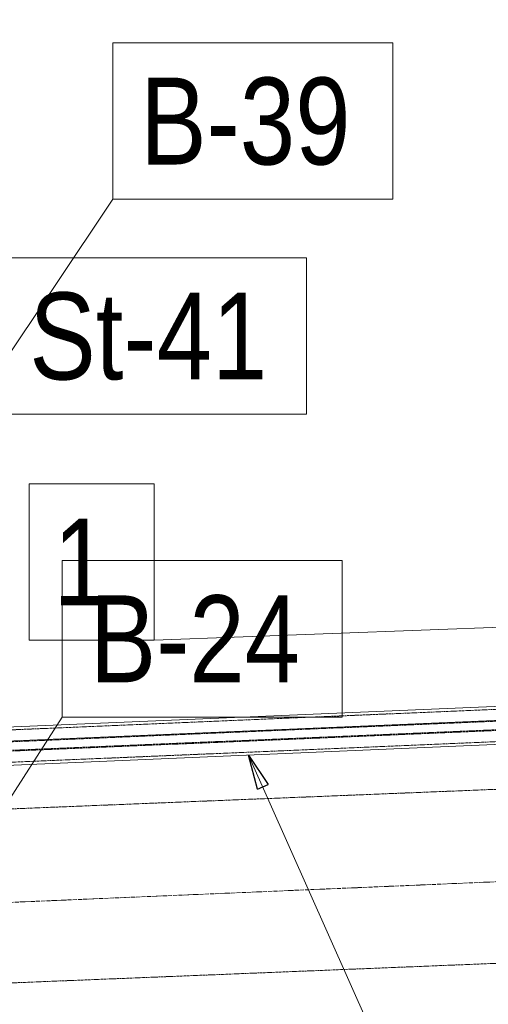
# Model space of a CAD drawing. Header units: millimetres. Extents: x -15129 to 9171, y -18789 to 5877.
# Tile 205 of 256: x -9602 to -8928, y -3210 to -1794. Entities that reach past the tile are written whole.
import ezdxf

# ---------------------------------------------------------------- set-up
doc = ezdxf.new("R2010")
doc.units = ezdxf.units.MM
doc.linetypes.add('ACAD_ISO02W100', pattern=[15, 12, -3])
doc.linetypes.add('ACAD_ISO04W100', pattern=[30, 24, -3, 0, -3])
for name, color, linetype in [('AS_Belki', 145, 'Continuous'), ('AS_DIM_ON', 7, 'Continuous'), ('AS_Sciany betonowe', 252, 'Continuous'), ('AS_Siatki', 72, 'Continuous')]:
    doc.layers.add(name, color=color, linetype=linetype)
doc.styles.add('Arial Narrow', font='ARIALN.TTF', dxfattribs={"height": 5})

msp = doc.modelspace()

# ---------------------------------------------------------------- linework, layer by layer
at = {"color": 7, "lineweight": 13}
for p, q in [((-9980.4, -2816.9), (-9467.9, -2052.2)), ((-8603.2, -2655.9), (-9408.5, -2686.3)), ((-9735.2, -3097.6), (-9540.6, -2796.8)), ((-9272.6, -2851.4), (-9087.7, -3266.8))]:
    msp.add_line(p, q, dxfattribs=at)
at = {"color": 0, "linetype": 'ByBlock', "lineweight": -2}
for p, q in [((-9259.9, -2900.5), (-9272.6, -2851.4)), ((-9272.6, -2851.4), (-9244.7, -2893.7)), ((-9259.9, -2900.5), (-9244.7, -2893.7))]:
    msp.add_line(p, q, dxfattribs=at)
at = {"color": 7, "lineweight": 13}
for points in [[(-9467.9, -2052.2), (-9065.5, -2052.2), (-9065.5, -1827.2), (-9467.9, -1827.2), (-9467.9, -2052.2)], [(-9631.6, -2361.3), (-9189.3, -2361.3), (-9189.3, -2136.3), (-9631.6, -2136.3), (-9631.6, -2361.3)], [(-9588.1, -2686.3), (-9408.5, -2686.3), (-9408.5, -2461.3), (-9588.1, -2461.3), (-9588.1, -2686.3)], [(-9540.6, -2796.8), (-9138.1, -2796.8), (-9138.1, -2571.8), (-9540.6, -2571.8), (-9540.6, -2796.8)]]:
    msp.add_lwpolyline(points, dxfattribs=at)
at = {"layer": 'AS_Belki', "color": 84, "linetype": 'ACAD_ISO02W100', "lineweight": 13, "ltscale": 0.25}
for p, q in [((-8854.5, -2783.1), (-9731, -2820.2)), ((-8851.3, -2800), (-9732.8, -2837.4)), ((-9732.2, -2849.7), (-8850.8, -2812.3)), ((-9732.2, -2850.8), (-8850.7, -2813.4)), ((-9731.5, -2866.8), (-8850, -2829.4))]:
    msp.add_line(p, q, dxfattribs=at)
at = {"layer": 'AS_Belki', "color": 145, "linetype": 'Continuous', "lineweight": 13, "ltscale": 0.25}
for p, q in [((-8865.5, -2779.4), (-9723.7, -2815.8)), ((-8851.3, -2799), (-9732.8, -2836.3)), ((-9731.3, -2870.9), (-8849.9, -2833.5))]:
    msp.add_line(p, q, dxfattribs=at)
at = {"layer": 'AS_Sciany betonowe', "color": 145, "linetype": 'ACAD_ISO02W100', "lineweight": 13, "ltscale": 0.25}
for p, q in [((-9788.2, -3186.2), (-673.8, -2818.4)), ((-8838.3, -2897.6), (-9737.8, -2933.9))]:
    msp.add_line(p, q, dxfattribs=at)
at = {"layer": 'AS_Siatki', "color": 20, "linetype": 'ACAD_ISO04W100', "lineweight": 13, "ltscale": 0.25}
msp.add_line((-12175.6, -3171.9), (-430.5, -2673.9), dxfattribs=at)

# ---------------------------------------------------------------- texts
at = {"color": 7, "lineweight": 13, "style": 'Arial Narrow'}
for s, p in [('B-39', (-9428.5, -2002.2)), ('St-41', (-9588, -2311.3)), ('1', (-9553.5, -2636.3)), ('B-24', (-9501.1, -2746.8))]:
    msp.add_text(s, height=125, dxfattribs=at).set_placement(p)
at = {"layer": 'AS_DIM_ON', "color": 7, "lineweight": 13, "style": 'Arial Narrow', "width": 0.8}
msp.add_text('2xM16x50 8.8', height=125, dxfattribs=at).set_placement((-10360.9, -1921.1))

doc.saveas('drawing.dxf')
